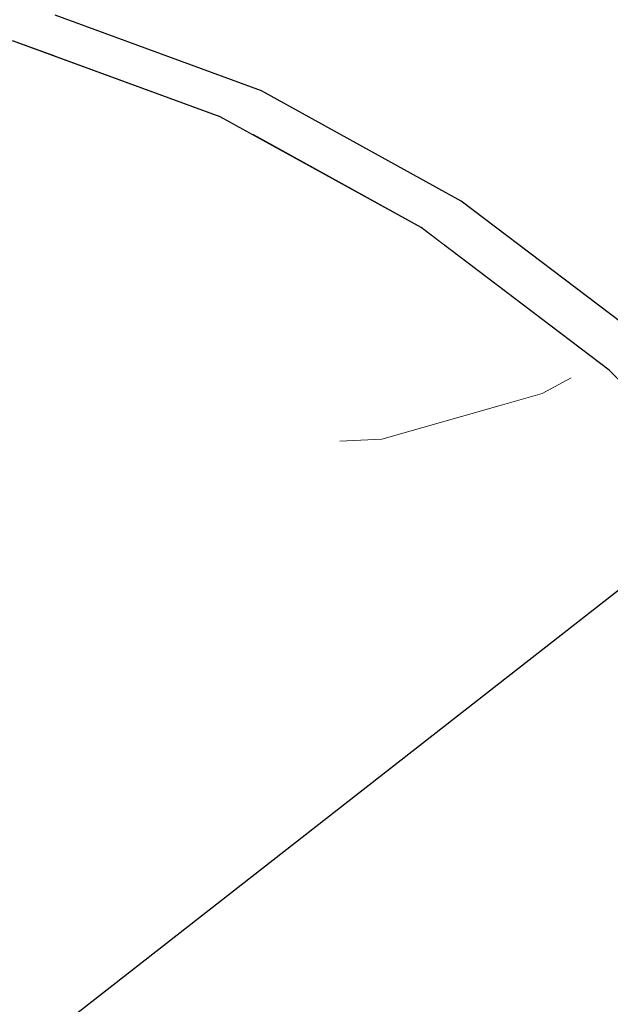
# Model space of a CAD drawing. Header units: millimetres. Extents: x -36478 to 31050, y -14815 to 11827.
# Tile 131 of 256: x -17397 to -17347, y 8492 to 8576. Entities that reach past the tile are written whole.
import ezdxf

# ---------------------------------------------------------------- set-up
doc = ezdxf.new("R2010")
doc.units = ezdxf.units.MM
doc.header["$MEASUREMENT"] = 0
doc.linetypes.add('Wipeout_Contour', pattern=[1000, 0, -1000])
for name, color, linetype in [('Nové_Konstrukce - krov', 7, 'Continuous'), ('Nové_Konstrukce - střechy a skořepiny', 7, 'Continuous'), ('Nové_Výplně - Povrchové', 7, 'Continuous')]:
    doc.layers.add(name, color=color, linetype=linetype)

# ---------------------------------------------------------------- blocks, each defined once
blk = doc.blocks.new('*X13')
at = {"layer": 'Nové_Výplně - Povrchové', "color": 21, "linetype": 'Continuous', "lineweight": 20, "true_color": 0xffaaaa}
blk.add_line((-17343.689, 8510.502), (-17367.225, 8510.502), dxfattribs=at)
blk = doc.blocks.new('výplň_6_1', base_point=(0, 0))
at = {"layer": 'Nové_Výplně - Povrchové', "color": 21, "linetype": 'Continuous', "lineweight": 20, "true_color": 0xffaaaa}
blk.add_blockref('*X13', (0, 0), dxfattribs=at)
blk = doc.blocks.new('výplň_2000_1', base_point=(0, 0))
at = {"color": 254, "linetype": 'Wipeout_Contour', "lineweight": 0, "ltscale": 96720.24755}
blk.add_wipeout([(-17359.545, 8560.171), (-17361.051, 8556.458), (-17346.943, 8545.742), (-17345.923, 8544.717), (-17343.635, 8548.087)], dxfattribs=at).dxf.layer = 'Nové_Výplně - Povrchové'
blk = doc.blocks.new('výplň_2004_1', base_point=(0, 0))
at = {"color": 254, "linetype": 'Wipeout_Contour', "lineweight": 0, "ltscale": 77378.999335}
blk.add_wipeout([(-17353.248, 8571.845), (-17359.545, 8560.171), (-17343.635, 8548.087), (-17335.556, 8558.407)], dxfattribs=at).dxf.layer = 'Nové_Výplně - Povrchové'
blk = doc.blocks.new('výplň_2005_1', base_point=(0, 0))
at = {"color": 254, "linetype": 'Wipeout_Contour', "lineweight": 0, "ltscale": 96910.825217}
blk.add_wipeout([(-17394.114, 8576.001), (-17394.157, 8572.521), (-17380.059, 8567.362), (-17377.267, 8565.818), (-17376.543, 8569.571)], dxfattribs=at).dxf.layer = 'Nové_Výplně - Povrchové'
blk = doc.blocks.new('výplň_2006_1', base_point=(0, 0))
at = {"color": 254, "linetype": 'Wipeout_Contour', "lineweight": 0, "ltscale": 96816.468275}
blk.add_wipeout([(-17377.267, 8565.818), (-17362.953, 8557.903), (-17361.051, 8556.458), (-17359.545, 8560.171), (-17376.543, 8569.571)], dxfattribs=at).dxf.layer = 'Nové_Výplně - Povrchové'
blk = doc.blocks.new('výplň_2009_1', base_point=(0, 0))
at = {"color": 254, "linetype": 'Wipeout_Contour', "lineweight": 0, "ltscale": 77370.326159}
blk.add_wipeout([(-17335.556, 8558.407), (-17327.623, 8566.814), (-17346.304, 8581.003), (-17353.248, 8571.845)], dxfattribs=at).dxf.layer = 'Nové_Výplně - Povrchové'
blk = doc.blocks.new('výplň_2010_1', base_point=(0, 0))
at = {"color": 254, "linetype": 'Wipeout_Contour', "lineweight": 0, "ltscale": 77461.403836}
blk.add_wipeout([(-17376.543, 8569.571), (-17359.545, 8560.171), (-17353.248, 8571.845), (-17372.151, 8582.298)], dxfattribs=at).dxf.layer = 'Nové_Výplně - Povrchové'
blk = doc.blocks.new('výplň_2011_1', base_point=(0, 0))
at = {"color": 254, "linetype": 'Wipeout_Contour', "lineweight": 0, "ltscale": 77541.671628}
blk.add_wipeout([(-17391.691, 8589.449), (-17394.114, 8576.001), (-17376.543, 8569.571), (-17372.151, 8582.298)], dxfattribs=at).dxf.layer = 'Nové_Výplně - Povrchové'
blk = doc.blocks.new('výplň_2012_1', base_point=(0, 0))
at = {"color": 254, "linetype": 'Wipeout_Contour', "lineweight": 0, "ltscale": 77459.536675}
blk.add_wipeout([(-17366.263, 8592.041), (-17372.151, 8582.298), (-17353.248, 8571.845), (-17346.304, 8581.003)], dxfattribs=at).dxf.layer = 'Nové_Výplně - Povrchové'
blk = doc.blocks.new('výplň_2037_1', base_point=(0, 0))
at = {"color": 254, "linetype": 'Wipeout_Contour', "lineweight": 0, "ltscale": 96734.240161}
blk.add_wipeout([(-17465.572, 8403.295), (-17463.968, 8401.176), (-17456.288, 8387.535), (-17329.323, 8486.285), (-17338.321, 8502.268)], dxfattribs=at).dxf.layer = 'Nové_Výplně - Povrchové'
blk = doc.blocks.new('výplň_2039_1', base_point=(0, 0))
at = {"color": 254, "linetype": 'Wipeout_Contour', "lineweight": 0, "ltscale": 77273.171426}
blk.add_wipeout([(-17335.69, 8504.313), (-17346.844, 8519.043), (-17349.474, 8516.997), (-17338.321, 8502.268)], dxfattribs=at).dxf.layer = 'Nové_Výplně - Povrchové'
blk = doc.blocks.new('výplň_2041_1', base_point=(0, 0))
at = {"color": 254, "linetype": 'Wipeout_Contour', "lineweight": 0, "ltscale": 77418.466795}
blk.add_wipeout([(-17476.726, 8418.024), (-17465.572, 8403.295), (-17338.321, 8502.268), (-17349.474, 8516.997)], dxfattribs=at).dxf.layer = 'Nové_Výplně - Povrchové'
blk = doc.blocks.new('výplň_2042_1', base_point=(0, 0))
at = {"color": 254, "linetype": 'Wipeout_Contour', "lineweight": 0, "ltscale": 77340.947458}
blk.add_wipeout([(-17362.445, 8530.026), (-17349.474, 8516.997), (-17346.844, 8519.043), (-17359.814, 8532.072)], dxfattribs=at).dxf.layer = 'Nové_Výplně - Povrchové'
blk = doc.blocks.new('výplň_2043_1', base_point=(0, 0))
at = {"color": 254, "linetype": 'Wipeout_Contour', "lineweight": 0, "ltscale": 96885.470476}
blk.add_wipeout([(-17362.445, 8530.026), (-17489.503, 8431.203), (-17477.814, 8419.461), (-17476.726, 8418.024), (-17349.474, 8516.997)], dxfattribs=at).dxf.layer = 'Nové_Výplně - Povrchové'
blk = doc.blocks.new('výplň_2044_1', base_point=(0, 0))
at = {"color": 254, "linetype": 'Wipeout_Contour', "lineweight": 0, "ltscale": 116513.352424}
blk.add_wipeout([(-17392.216, 8549.463), (-17516.944, 8452.453), (-17513.862, 8450.749), (-17511.782, 8449.207), (-17503.193, 8442.683), (-17376.838, 8540.959)], dxfattribs=at).dxf.layer = 'Nové_Výplně - Povrchové'
blk = doc.blocks.new('výplň_2045_1', base_point=(0, 0))
at = {"color": 254, "linetype": 'Wipeout_Contour', "lineweight": 0, "ltscale": 96976.665737}
blk.add_wipeout([(-17376.838, 8540.959), (-17503.193, 8442.683), (-17493.915, 8435.635), (-17489.503, 8431.203), (-17362.445, 8530.026)], dxfattribs=at).dxf.layer = 'Nové_Výplně - Povrchové'
blk = doc.blocks.new('výplň_2047_1', base_point=(0, 0))
at = {"color": 254, "linetype": 'Wipeout_Contour', "lineweight": 0, "ltscale": 291190.70277}
blk.add_wipeout([(-17405.33, 8569.774), (-17540.857, 8464.364), (-17533.841, 8461.797), (-17531.585, 8460.549), (-17405.332, 8558.746), (-17404.252, 8568.918), (-17400.856, 8572.95), (-17397.741, 8573.833), (-17394.157, 8572.521), (-17394.114, 8576.001), (-17393.591, 8578.904), (-17396.379, 8576.736), (-17397.589, 8586.281), (-17400.703, 8585.398), (-17404.099, 8581.365)], dxfattribs=at).dxf.layer = 'Nové_Výplně - Povrchové'
blk = doc.blocks.new('*X4097')
at = {"layer": 'Nové_Výplně - Povrchové', "color": 21, "linetype": 'Continuous', "lineweight": 20, "true_color": 0xffaaaa}
blk.add_line((-17342.252, 8537.359), (-17345.078, 8543.869), dxfattribs=at)
blk = doc.blocks.new('výplň_2048_1', base_point=(0, 0))
at = {"color": 254, "linetype": 'Wipeout_Contour', "lineweight": 0, "ltscale": 77314.877911}
blk.add_wipeout([(-17334.663, 8529.736), (-17332.516, 8531.25), (-17346.943, 8545.742), (-17349.304, 8544.443)], dxfattribs=at).dxf.layer = 'Nové_Výplně - Povrchové'
at = {"layer": 'Nové_Výplně - Povrchové', "color": 21, "linetype": 'Continuous', "lineweight": 20, "true_color": 0xffaaaa}
blk.add_blockref('*X4097', (0, 0), dxfattribs=at)
blk = doc.blocks.new('výplň_2049_1', base_point=(0, 0))
at = {"color": 254, "linetype": 'Wipeout_Contour', "lineweight": 0, "ltscale": 77332.098691}
blk.add_wipeout([(-17346.844, 8519.043), (-17338.933, 8526.274), (-17353.381, 8540.787), (-17359.814, 8532.072)], dxfattribs=at).dxf.layer = 'Nové_Výplně - Povrchové'
blk = doc.blocks.new('výplň_2050_1', base_point=(0, 0))
at = {"color": 254, "linetype": 'Wipeout_Contour', "lineweight": 0, "ltscale": 77321.994518}
blk.add_wipeout([(-17338.933, 8526.274), (-17334.663, 8529.736), (-17349.304, 8544.443), (-17353.381, 8540.787)], dxfattribs=at).dxf.layer = 'Nové_Výplně - Povrchové'
blk = doc.blocks.new('výplň_2051_1', base_point=(0, 0))
at = {"color": 254, "linetype": 'Wipeout_Contour', "lineweight": 0, "ltscale": 77411.198688}
blk.add_wipeout([(-17374.208, 8543.005), (-17376.838, 8540.959), (-17362.445, 8530.026), (-17359.814, 8532.072)], dxfattribs=at).dxf.layer = 'Nové_Výplně - Povrchové'
blk = doc.blocks.new('*X4105')
at = {"layer": 'Nové_Výplně - Povrchové', "color": 21, "linetype": 'Continuous', "lineweight": 20, "true_color": 0xffaaaa}
for p, q in [((-17356.023, 8542.794), (-17366.293, 8539.886)), ((-17366.293, 8539.886), (-17369.868, 8539.709))]:
    blk.add_line(p, q, dxfattribs=at)
blk = doc.blocks.new('výplň_2052_1', base_point=(0, 0))
at = {"color": 254, "linetype": 'Wipeout_Contour', "lineweight": 0, "ltscale": 77406.355238}
blk.add_wipeout([(-17374.208, 8543.005), (-17359.814, 8532.072), (-17353.381, 8540.787), (-17369.414, 8552.965)], dxfattribs=at).dxf.layer = 'Nové_Výplně - Povrchové'
at = {"layer": 'Nové_Výplně - Povrchové', "color": 21, "linetype": 'Continuous', "lineweight": 20, "true_color": 0xffaaaa}
blk.add_blockref('*X4105', (0, 0), dxfattribs=at)
blk = doc.blocks.new('*X4107')
at = {"layer": 'Nové_Výplně - Povrchové', "color": 21, "linetype": 'Continuous', "lineweight": 20, "true_color": 0xffaaaa}
for p, q in [((-17350.174, 8545.104), (-17352.634, 8543.753)), ((-17352.634, 8543.753), (-17356.023, 8542.794))]:
    blk.add_line(p, q, dxfattribs=at)
blk = doc.blocks.new('výplň_2053_1', base_point=(0, 0))
at = {"color": 254, "linetype": 'Wipeout_Contour', "lineweight": 0, "ltscale": 77400.787848}
blk.add_wipeout([(-17365.552, 8556.784), (-17369.414, 8552.965), (-17353.381, 8540.787), (-17349.304, 8544.443)], dxfattribs=at).dxf.layer = 'Nové_Výplně - Povrchové'
at = {"layer": 'Nové_Výplně - Povrchové', "color": 21, "linetype": 'Continuous', "lineweight": 20, "true_color": 0xffaaaa}
blk.add_blockref('*X4107', (0, 0), dxfattribs=at)
blk = doc.blocks.new('výplň_2054_1', base_point=(0, 0))
at = {"color": 254, "linetype": 'Wipeout_Contour', "lineweight": 0, "ltscale": 77550.553679}
blk.add_wipeout([(-17405.483, 8557.326), (-17408.113, 8555.28), (-17392.216, 8549.463), (-17389.586, 8551.509)], dxfattribs=at).dxf.layer = 'Nové_Výplně - Povrchové'
blk = doc.blocks.new('výplň_2055_1', base_point=(0, 0))
at = {"color": 254, "linetype": 'Wipeout_Contour', "lineweight": 0, "ltscale": 77481.783456}
blk.add_wipeout([(-17374.208, 8543.005), (-17389.586, 8551.509), (-17392.216, 8549.463), (-17376.838, 8540.959)], dxfattribs=at).dxf.layer = 'Nové_Výplně - Povrchové'
blk = doc.blocks.new('výplň_2056_1', base_point=(0, 0))
at = {"color": 254, "linetype": 'Wipeout_Contour', "lineweight": 0, "ltscale": 77393.619489}
blk.add_wipeout([(-17365.552, 8556.784), (-17349.304, 8544.443), (-17346.943, 8545.742), (-17362.953, 8557.903)], dxfattribs=at).dxf.layer = 'Nové_Výplně - Povrchové'
blk = doc.blocks.new('výplň_2057_1', base_point=(0, 0))
at = {"color": 254, "linetype": 'Wipeout_Contour', "lineweight": 0, "ltscale": 77549.783863}
blk.add_wipeout([(-17397.741, 8573.833), (-17400.856, 8572.95), (-17382.911, 8566.384), (-17380.059, 8567.362)], dxfattribs=at).dxf.layer = 'Nové_Výplně - Povrchové'
blk = doc.blocks.new('výplň_2058_1', base_point=(0, 0))
at = {"color": 254, "linetype": 'Wipeout_Contour', "lineweight": 0, "ltscale": 77480.960843}
blk.add_wipeout([(-17389.586, 8551.509), (-17374.208, 8543.005), (-17369.414, 8552.965), (-17386.544, 8562.438)], dxfattribs=at).dxf.layer = 'Nové_Výplně - Povrchové'
blk = doc.blocks.new('výplň_2059_1', base_point=(0, 0))
at = {"color": 254, "linetype": 'Wipeout_Contour', "lineweight": 0, "ltscale": 77479.946931}
blk.add_wipeout([(-17369.414, 8552.965), (-17365.552, 8556.784), (-17382.911, 8566.384), (-17386.544, 8562.438)], dxfattribs=at).dxf.layer = 'Nové_Výplně - Povrchové'
blk = doc.blocks.new('výplň_2060_1', base_point=(0, 0))
at = {"color": 254, "linetype": 'Wipeout_Contour', "lineweight": 0, "ltscale": 77472.724089}
blk.add_wipeout([(-17365.552, 8556.784), (-17362.953, 8557.903), (-17380.059, 8567.362), (-17382.911, 8566.384)], dxfattribs=at).dxf.layer = 'Nové_Výplně - Povrchové'
blk = doc.blocks.new('výplň_2061_1', base_point=(0, 0))
at = {"color": 254, "linetype": 'Wipeout_Contour', "lineweight": 0, "ltscale": 96948.982736}
blk.add_wipeout([(-17405.332, 8558.746), (-17405.483, 8557.326), (-17389.586, 8551.509), (-17386.544, 8562.438), (-17404.252, 8568.918)], dxfattribs=at).dxf.layer = 'Nové_Výplně - Povrchové'
blk = doc.blocks.new('výplň_2062_1', base_point=(0, 0))
at = {"color": 254, "linetype": 'Wipeout_Contour', "lineweight": 0, "ltscale": 77557.062357}
blk.add_wipeout([(-17400.856, 8572.95), (-17404.252, 8568.918), (-17386.544, 8562.438), (-17382.911, 8566.384)], dxfattribs=at).dxf.layer = 'Nové_Výplně - Povrchové'
blk = doc.blocks.new('výplň_2074_1', base_point=(0, 0))
at = {"color": 254, "linetype": 'Wipeout_Contour', "lineweight": 0, "ltscale": 77691.533769}
blk.add_wipeout([(-17408.113, 8555.28), (-17530.606, 8460.008), (-17516.944, 8452.453), (-17392.216, 8549.463)], dxfattribs=at).dxf.layer = 'Nové_Výplně - Povrchové'

msp = doc.modelspace()

# ---------------------------------------------------------------- block references
at = {"layer": 'Nové_Výplně - Povrchové', "color": 21, "linetype": 'Continuous', "lineweight": 20, "true_color": 0xffaaaa}
msp.add_blockref('výplň_6_1', (0, 0), dxfattribs=at)

# ---------------------------------------------------------------- next in the draw order: block references
for name in ['výplň_2005_1', 'výplň_2000_1', 'výplň_2037_1']:
    msp.add_blockref(name, (0, 0), dxfattribs=at)

# ---------------------------------------------------------------- next in the draw order: block references
for name in ['výplň_2004_1', 'výplň_2039_1']:
    msp.add_blockref(name, (0, 0), dxfattribs=at)

# ---------------------------------------------------------------- next in the draw order: block references
for name in ['výplň_2009_1', 'výplň_2006_1', 'výplň_2041_1']:
    msp.add_blockref(name, (0, 0), dxfattribs=at)

# ---------------------------------------------------------------- next in the draw order: block references
for name in ['výplň_2010_1', 'výplň_2042_1']:
    msp.add_blockref(name, (0, 0), dxfattribs=at)

# ---------------------------------------------------------------- next in the draw order: block references
for name in ['výplň_2011_1', 'výplň_2043_1']:
    msp.add_blockref(name, (0, 0), dxfattribs=at)

# ---------------------------------------------------------------- next in the draw order: block references
for name in ['výplň_2012_1', 'výplň_2044_1', 'výplň_2048_1']:
    msp.add_blockref(name, (0, 0), dxfattribs=at)

# ---------------------------------------------------------------- next in the draw order: block references
for name in ['výplň_2045_1', 'výplň_2049_1']:
    msp.add_blockref(name, (0, 0), dxfattribs=at)

# ---------------------------------------------------------------- next in the draw order: block references
for name in ['výplň_2047_1', 'výplň_2050_1', 'výplň_2051_1']:
    msp.add_blockref(name, (0, 0), dxfattribs=at)

# ---------------------------------------------------------------- next in the draw order: block references
for name in ['výplň_2057_1', 'výplň_2054_1', 'výplň_2052_1']:
    msp.add_blockref(name, (0, 0), dxfattribs=at)

# ---------------------------------------------------------------- next in the draw order: block references
for name in ['výplň_2053_1', 'výplň_2055_1']:
    msp.add_blockref(name, (0, 0), dxfattribs=at)

# ---------------------------------------------------------------- next in the draw order: block references
for name in ['výplň_2058_1', 'výplň_2056_1']:
    msp.add_blockref(name, (0, 0), dxfattribs=at)

# ---------------------------------------------------------------- next in the draw order: linework, layer by layer
at = {"layer": 'Nové_Konstrukce - krov', "color": 1, "linetype": 'Continuous', "lineweight": 25}
for p, q in [((-17343.635, 8548.087), (-17359.545, 8560.171)), ((-17332.516, 8531.25), (-17346.943, 8545.742))]:
    msp.add_line(p, q, dxfattribs=at)

# ---------------------------------------------------------------- next in the draw order: block references
at = {"layer": 'Nové_Výplně - Povrchové', "color": 21, "linetype": 'Continuous', "lineweight": 20, "true_color": 0xffaaaa}
msp.add_blockref('výplň_2059_1', (0, 0), dxfattribs=at)

# ---------------------------------------------------------------- next in the draw order: block references
for name in ['výplň_2061_1', 'výplň_2060_1']:
    msp.add_blockref(name, (0, 0), dxfattribs=at)

# ---------------------------------------------------------------- next in the draw order: linework, layer by layer
at = {"layer": 'Nové_Konstrukce - krov', "color": 1, "linetype": 'Continuous', "lineweight": 25}
for p, q in [((-17359.545, 8560.171), (-17376.543, 8569.571)), ((-17362.953, 8557.903), (-17380.059, 8567.362)), ((-17346.943, 8545.742), (-17362.953, 8557.903))]:
    msp.add_line(p, q, dxfattribs=at)

# ---------------------------------------------------------------- next in the draw order: block references
at = {"layer": 'Nové_Výplně - Povrchové', "color": 21, "linetype": 'Continuous', "lineweight": 20, "true_color": 0xffaaaa}
for name in ['výplň_2062_1', 'výplň_2074_1']:
    msp.add_blockref(name, (0, 0), dxfattribs=at)

# ---------------------------------------------------------------- next in the draw order: linework, layer by layer
at = {"layer": 'Nové_Konstrukce - krov', "color": 1, "linetype": 'Continuous', "lineweight": 25}
for p, q in [((-17376.543, 8569.571), (-17394.114, 8576.001)), ((-17380.059, 8567.362), (-17397.741, 8573.833))]:
    msp.add_line(p, q, dxfattribs=at)
at = {"layer": 'Nové_Konstrukce - střechy a skořepiny', "color": 1, "linetype": 'Continuous', "lineweight": 25}
msp.add_line((-14406.177, 10825.99), (-19182.706, 7090.827), dxfattribs=at)

doc.saveas('drawing.dxf')
